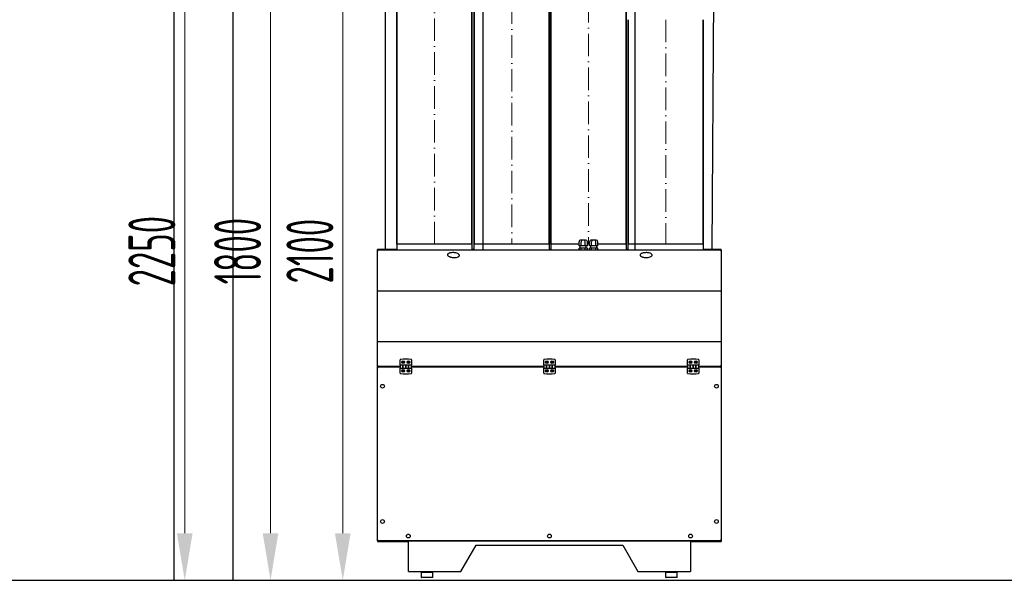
# Model space of a CAD drawing. Header units: millimetres. Extents: x 7400 to 85045, y 24168 to 123018.
# Tile 75 of 79: x 69463 to 72082, y 108547 to 110037. Entities that reach past the tile are written whole.
import ezdxf

# ---------------------------------------------------------------- set-up
doc = ezdxf.new("R2010")
doc.units = ezdxf.units.MM
doc.linetypes.add('ACAD_ISO10W100', pattern=[18, 12, -3, 0, -3])
for name, color, linetype, lineweight in [('UT_KOTY - DIMENZE', 7, 'Continuous', 5), ('VZT_01 SUP (PŘÍVOD) - OBRYS', 5, 'Continuous', 35), ('VZT_02 SUP (PŘÍVOD) - OSA', 5, 'ACAD_ISO10W100', 5), ('VZT_05 ETA (ODVOD) - OBRYS', 6, 'Continuous', 35), ('VZT_06 ETA (ODVOD) - OSA', 6, 'ACAD_ISO10W100', 5), ('VZT_09 ODA (SÁNÍ) - OBRYS', 3, 'Continuous', 35), ('VZT_10 ODA (SÁNÍ) - OSA', 3, 'ACAD_ISO10W100', 5), ('VZT_13 EHA (VÝFUK) - OBRYS', 14, 'Continuous', 35), ('VZT_14 EHA (VÝFUK) - OSA', 14, 'ACAD_ISO10W100', 5), ('VZT_21 ZAŘÍZENÍ - OBRYS', 1, 'Continuous', 30)]:
    doc.layers.add(name, color=color, linetype=linetype, lineweight=lineweight)
doc.layers.add('VZT_IZOLACE - TEPELNÁ', color=6, linetype='IZOLACE TEPELNA')
doc.styles.add('ISOCP 2.5', font='isocp.shx', dxfattribs={"width": 0.6, "height": 2.5})
doc.styles.get("Standard").update_dxf_attribs({"font": 'arial.ttf'})
doc.linetypes.add('IZOLACE TEPELNA', pattern='A,12.7,-1.5,["T",Standard,S=2.54,R=0,X=0,Y=-1.27],-3', length=17.2)

msp = doc.modelspace()

# ---------------------------------------------------------------- linework, layer by layer
at = {"color": 8}
for p, q in [((69873.9, 108546.8), (69873.9, 110852)), ((70030.1, 108546.8), (70030.1, 110796.8)), ((67752.5, 108546.8), (76504.5, 108546.8))]:
    msp.add_line(p, q, dxfattribs=at)
at = {"layer": 'UT_KOTY - DIMENZE'}
for p, q in [((69901.7, 108671.8), (69901.7, 110671.8)), ((70322, 108671.8), (70322, 110521.8)), ((70129.8, 108671.8), (70129.8, 110221.3)), ((69851.7, 108546.8), (69839.2, 108546.8)), ((70079.8, 108546.8), (70067.3, 108546.8)), ((70272, 108546.8), (70259.5, 108546.8))]:
    msp.add_line(p, q, dxfattribs=at)
for points in [[(69880.9, 108671.8), (69922.5, 108671.8), (69901.7, 108546.8)], [(70109, 108671.8), (70150.6, 108671.8), (70129.8, 108546.8)], [(70301.2, 108671.8), (70342.8, 108671.8), (70322, 108546.8)]]:
    msp.add_solid(points, dxfattribs=at)
at = {"layer": 'VZT_01 SUP (PŘÍVOD) - OBRYS'}
for points in [[(70875.7, 109440.2), (70875.7, 110540.7)], [(71075.7, 109440.2), (71075.7, 110540.7)]]:
    msp.add_lwpolyline(points, dxfattribs=at)
at = {"layer": 'VZT_02 SUP (PŘÍVOD) - OSA', "ltscale": 5}
msp.add_lwpolyline([(70975.7, 110540.7), (70975.7, 109440.2)], dxfattribs=at)
at = {"layer": 'VZT_05 ETA (ODVOD) - OBRYS'}
for points in [[(70671.3, 109440.2), (70671.3, 110446.6)], [(70871.3, 109440.2), (70871.3, 110446.6)]]:
    msp.add_lwpolyline(points, dxfattribs=at)
at = {"layer": 'VZT_06 ETA (ODVOD) - OSA', "ltscale": 5}
msp.add_lwpolyline([(70771.3, 110446.6), (70771.3, 109440.2)], dxfattribs=at)
at = {"layer": 'VZT_09 ODA (SÁNÍ) - OBRYS'}
for points in [[(70465.7, 110146.8), (70465.7, 109440.2)], [(70665.7, 110146.8), (70665.7, 109440.2)]]:
    msp.add_lwpolyline(points, dxfattribs=at)
at = {"layer": 'VZT_10 ODA (SÁNÍ) - OSA', "ltscale": 5}
msp.add_lwpolyline([(70565.7, 109440.2), (70565.7, 110146.8)], dxfattribs=at)
at = {"layer": 'VZT_13 EHA (VÝFUK) - OBRYS'}
for points in [[(71081.1, 109440), (71081.1, 110037.3)], [(71281.1, 109440), (71281.1, 110037.3)]]:
    msp.add_lwpolyline(points, dxfattribs=at)
at = {"layer": 'VZT_14 EHA (VÝFUK) - OSA', "ltscale": 5}
msp.add_lwpolyline([(71181.1, 110037.3), (71181.1, 109440)], dxfattribs=at)
at = {"layer": 'VZT_21 ZAŘÍZENÍ - OBRYS'}
for p, q in [((70665.7, 109440.2), (70465.7, 109440.2)), ((70465.7, 109440.2), (70465.7, 109425.5)), ((70665.7, 109440.2), (70665.7, 109425.5)), ((70870.7, 109440.2), (70670.7, 109440.2)), ((70670.7, 109440.2), (70670.7, 109425.5)), ((70870.7, 109440.2), (70870.7, 109425.5)), ((70950.7, 109440.2), (70875.7, 109440.2)), ((70875.7, 109440.2), (70875.7, 109425.5)), ((70950.7, 109436.1), (70950.7, 109447.1)), ((70956, 109436.1), (70950.7, 109436.1)), ((70956, 109430.1), (70950.7, 109430.1)), ((70950.7, 109425.5), (70950.7, 109430.1)), ((70953.7, 109430.1), (70953.7, 109436.1)), ((70958.4, 109451.1), (70955.3, 109451.1)), ((70956, 109436.1), (70956, 109447.1)), ((70967, 109436.1), (70956, 109436.1)), ((70967, 109430.1), (70956, 109430.1)), ((70956, 109425.5), (70956, 109430.1)), ((70964.7, 109451.1), (70958.4, 109451.1)), ((70968, 109451.1), (70964.7, 109451.1)), ((70967, 109436.1), (70967, 109447.1)), ((70972.6, 109436.1), (70967, 109436.1)), ((70972.6, 109430.1), (70967, 109430.1)), ((70967, 109425.5), (70967, 109430.1)), ((70969.7, 109430.1), (70969.7, 109436.1)), ((70972.6, 109436.1), (70972.6, 109447.1)), ((70978.7, 109440.2), (70972.6, 109440.2)), ((70972.6, 109425.5), (70972.6, 109430.1)), ((70978.7, 109436.1), (70978.7, 109447.1)), ((70984, 109436.1), (70978.7, 109436.1)), ((70984, 109430.1), (70978.7, 109430.1)), ((70978.7, 109425.5), (70978.7, 109430.1)), ((70981.7, 109430.1), (70981.7, 109436.1)), ((70986.4, 109451.1), (70983.3, 109451.1)), ((70984, 109436.1), (70984, 109447.1)), ((70995, 109436.1), (70984, 109436.1)), ((70995, 109430.1), (70984, 109430.1)), ((70984, 109425.5), (70984, 109430.1)), ((70992.7, 109451.1), (70986.4, 109451.1)), ((70996, 109451.1), (70992.7, 109451.1)), ((70995, 109436.1), (70995, 109447.1)), ((71000.6, 109436.1), (70995, 109436.1)), ((71000.6, 109430.1), (70995, 109430.1)), ((70995, 109425.5), (70995, 109430.1)), ((70997.7, 109430.1), (70997.7, 109436.1)), ((71000.6, 109436.1), (71000.6, 109447.1)), ((71075.7, 109440.2), (71000.6, 109440.2)), ((71000.6, 109425.5), (71000.6, 109430.1)), ((71075.7, 109440.2), (71075.7, 109425.5)), ((71280.7, 109440.2), (71080.7, 109440.2)), ((71080.7, 109440.2), (71080.7, 109425.5)), ((71280.7, 109440.2), (71280.7, 109425.5)), ((70465.7, 109426.3), (70414.7, 109426.3)), ((70414.7, 109425.5), (70414.7, 109426.3)), ((70414.7, 109425.5), (71328.9, 109425.5)), ((70414.7, 109424.6), (70414.7, 109425.5)), ((70414.7, 109424.6), (70414.7, 109424.5)), ((70415.2, 109424.5), (70414.7, 109424.5)), ((70414.7, 109116.5), (70414.7, 109424.5)), ((70416.2, 109423.9), (70416.2, 109423.9)), ((70670.7, 109426.3), (70665.7, 109426.3)), ((70875.7, 109426.3), (70870.7, 109426.3)), ((71080.7, 109426.3), (71075.7, 109426.3)), ((71328.9, 109426.3), (71280.7, 109426.3)), ((71328.3, 109424.5), (71328.9, 109424.5)), ((71328.9, 109425.5), (71328.9, 109426.3)), ((71328.9, 109425.5), (71328.9, 109424.6)), ((71328.9, 109424.5), (71328.9, 109424.6)), ((71328.9, 109424.5), (71328.9, 109116.5)), ((70415.2, 109116.5), (70414.7, 109116.5)), ((70414.7, 109116.5), (70414.7, 109116.4)), ((70414.7, 109115.5), (70414.7, 109116.4)), ((70474.7, 109115.5), (70414.7, 109115.5)), ((70414.7, 109115.5), (70414.7, 109114.5)), ((70415.6, 109115.5), (70415.6, 109114.5)), ((70416, 109116.9), (70415.7, 109116.9)), ((70474.7, 109119), (70474.7, 109132.8)), ((70504.7, 109119), (70474.7, 109119)), ((70474.7, 109119), (70474.7, 109111)), ((70482.2, 109111), (70482.2, 109119)), ((70482.2, 109119), (70482.2, 109111)), ((70489.7, 109119), (70489.7, 109111)), ((70489.7, 109111), (70489.7, 109119)), ((70497.2, 109111), (70497.2, 109119)), ((70497.2, 109119), (70497.2, 109111)), ((70504.7, 109132.8), (70504.7, 109119)), ((70504.7, 109111), (70504.7, 109119)), ((70856.8, 109115.5), (70504.7, 109115.5)), ((70856.8, 109119), (70856.8, 109132.8)), ((70886.8, 109119), (70856.8, 109119)), ((70856.8, 109119), (70856.8, 109111)), ((70864.3, 109119), (70864.3, 109111)), ((70864.3, 109111), (70864.3, 109119)), ((70871.8, 109111), (70871.8, 109119)), ((70871.8, 109119), (70871.8, 109111)), ((70879.3, 109119), (70879.3, 109111)), ((70879.3, 109111), (70879.3, 109119)), ((70886.8, 109132.8), (70886.8, 109119)), ((70886.8, 109111), (70886.8, 109119)), ((71238.9, 109115.5), (70886.8, 109115.5)), ((71238.9, 109119), (71238.9, 109132.8)), ((71268.9, 109119), (71238.9, 109119)), ((71238.9, 109119), (71238.9, 109111)), ((71246.4, 109119), (71246.4, 109111)), ((71246.4, 109111), (71246.4, 109119)), ((71253.9, 109111), (71253.9, 109119)), ((71253.9, 109119), (71253.9, 109111)), ((71261.4, 109119), (71261.4, 109111)), ((71261.4, 109111), (71261.4, 109119)), ((71268.9, 109132.8), (71268.9, 109119)), ((71268.9, 109111), (71268.9, 109119)), ((71328.9, 109115.5), (71268.9, 109115.5)), ((71328, 109114.5), (71328, 109115.5)), ((71328.3, 109116.5), (71328.9, 109116.5)), ((71328.9, 109116.4), (71328.9, 109116.5)), ((71328.9, 109116.4), (71328.9, 109115.5)), ((71328.9, 109114.5), (71328.9, 109115.5)), ((70414.7, 109114.5), (70474.7, 109114.5)), ((70414.7, 109113.6), (70414.7, 109114.5)), ((70414.7, 109113.6), (70414.7, 109113.5)), ((70415.2, 109113.5), (70414.7, 109113.5)), ((70414.7, 108652.5), (70414.7, 109113.5)), ((70415.9, 109113.1), (70415.9, 109113.1)), ((70474.7, 109111), (70504.7, 109111)), ((70474.7, 109097.2), (70474.7, 109111)), ((70504.7, 109114.5), (70856.8, 109114.5)), ((70504.7, 109111), (70504.7, 109097.2)), ((70856.8, 109111), (70886.8, 109111)), ((70856.8, 109097.2), (70856.8, 109111)), ((70886.8, 109114.5), (71238.9, 109114.5)), ((70886.8, 109111), (70886.8, 109097.2)), ((71238.9, 109111), (71268.9, 109111)), ((71238.9, 109097.2), (71238.9, 109111)), ((71268.9, 109114.5), (71328.9, 109114.5)), ((71268.9, 109111), (71268.9, 109097.2)), ((71327.7, 109113.1), (71327.7, 109113.1)), ((71328.3, 109113.5), (71328.9, 109113.5)), ((71328.9, 109114.5), (71328.9, 109113.6)), ((71328.9, 109113.5), (71328.9, 109113.6)), ((71328.9, 109113.5), (71328.9, 108652.5)), ((70415.2, 108652.5), (70414.7, 108652.5)), ((70414.7, 108652.5), (70414.7, 108652.4)), ((70414.7, 108651.5), (70414.7, 108652.4)), ((71328.9, 108651.5), (70414.7, 108651.5)), ((70414.7, 108651.5), (70414.7, 108651.3)), ((70415.6, 108651.3), (70414.7, 108651.3)), ((70414.7, 108651.2), (70496.8, 108651.2)), ((70414.7, 108651.2), (70414.7, 108650.3)), ((70414.7, 108650.3), (70496.8, 108650.3)), ((70415.6, 108651.5), (70415.6, 108651.3)), ((70415.9, 108652.9), (70415.9, 108652.8)), ((70416, 108653), (70416, 108652.9)), ((70496.8, 108650.6), (70496.8, 108651.5)), ((71246.8, 108650.6), (70496.8, 108650.6)), ((70496.8, 108650.6), (70496.8, 108650.2)), ((70496.8, 108570.3), (70496.8, 108650.2)), ((71246.8, 108650.6), (71246.8, 108651.5)), ((71246.8, 108651.2), (71328.9, 108651.2)), ((71246.8, 108650.6), (71246.8, 108650.2)), ((71246.8, 108650.3), (71328.9, 108650.3)), ((71246.8, 108650.2), (71246.8, 108570.3)), ((71327.7, 108652.9), (71327.7, 108652.8)), ((71328, 108651.3), (71328, 108651.5)), ((71328, 108651.3), (71328.9, 108651.3)), ((71328.3, 108652.5), (71328.9, 108652.5)), ((71328.9, 108652.4), (71328.9, 108652.5)), ((71328.9, 108652.4), (71328.9, 108651.5)), ((71328.9, 108651.3), (71328.9, 108651.5)), ((71328.9, 108651.2), (71328.9, 108650.3)), ((70496.8, 108571.1), (70496.8, 108570.3)), ((70531.8, 108554.3), (70531.8, 108568.3)), ((70532.3, 108568.8), (70561.3, 108568.8)), ((70539.3, 108570.3), (70539.3, 108568.8)), ((70554.3, 108570.3), (70554.3, 108568.8)), ((70561.8, 108554.3), (70561.8, 108568.3)), ((71181.8, 108554.3), (71181.8, 108568.3)), ((71182.3, 108568.8), (71211.3, 108568.8)), ((71189.3, 108570.3), (71189.3, 108568.8)), ((71204.3, 108570.3), (71204.3, 108568.8)), ((71211.8, 108554.3), (71211.8, 108568.3)), ((71246.8, 108570.3), (71246.8, 108571.1)), ((70561.3, 108553.8), (70532.3, 108553.8)), ((71211.3, 108553.8), (71182.3, 108553.8))]:
    msp.add_line(p, q, dxfattribs=at)
for points in [[(71328.9, 109315.2), (70414.7, 109315.2)], [(71328.9, 109180.4), (70414.7, 109180.4)], [(70496.8, 108570.3), (70636.3, 108570.3), (70676.8, 108640.4), (71066.8, 108640.4), (71107.3, 108570.3), (71246.8, 108570.3)]]:
    msp.add_lwpolyline(points, dxfattribs=at)
for centre, radius in [((70482.7, 109126.5), 3.63), ((70482.7, 109126.5), 2.13), ((70496.7, 109126.5), 3.63), ((70496.7, 109126.5), 2.13), ((70864.8, 109126.5), 3.62), ((70864.8, 109126.5), 2.12), ((70878.8, 109126.5), 3.62), ((70878.8, 109126.5), 2.12), ((71246.9, 109126.5), 3.62), ((71246.9, 109126.5), 2.12), ((71260.9, 109126.5), 3.62), ((71260.9, 109126.5), 2.12), ((70482.7, 109103.5), 3.62), ((70482.7, 109103.5), 2.12), ((70496.7, 109103.5), 3.62), ((70496.7, 109103.5), 2.12), ((70864.8, 109103.5), 3.63), ((70864.8, 109103.5), 2.13), ((70878.8, 109103.5), 3.63), ((70878.8, 109103.5), 2.13), ((71246.9, 109103.5), 3.63), ((71246.9, 109103.5), 2.13), ((71260.9, 109103.5), 3.63), ((71260.9, 109103.5), 2.13), ((70427.7, 109062.8), 5), ((71315.9, 109062.8), 5), ((70427.7, 108703.2), 5), ((71315.9, 108703.2), 5), ((70496.4, 108664.5), 5), ((70871.8, 108664.5), 5), ((71247.2, 108664.5), 5)]:
    msp.add_circle(centre, radius, dxfattribs=at)
for centre, radius, start, end in [((70475.7, 109132.8), 1, 95.7806, 180), ((70489.7, 108994.5), 140, 84.2194, 95.7806), ((70503.7, 109132.8), 1, 0, 84.2194), ((70857.8, 109132.8), 1, 95.7806, 180), ((70871.8, 108994.5), 140, 84.2194, 95.7806), ((70885.8, 109132.8), 1, 0, 84.2194), ((71239.9, 109132.8), 1, 95.7806, 180), ((71253.9, 108994.5), 140, 84.2194, 95.7806), ((71267.9, 109132.8), 1, 0, 84.2194), ((70475.7, 109097.2), 1, 180, 264.2194), ((70489.7, 109235.5), 140, 264.2194, 275.7806), ((70503.7, 109097.2), 1, 275.7806, 0), ((70857.8, 109097.2), 1, 180, 264.2194), ((70871.8, 109235.5), 140, 264.2194, 275.7806), ((70885.8, 109097.2), 1, 275.7806, 0), ((71239.9, 109097.2), 1, 180, 264.2194), ((71253.9, 109235.5), 140, 264.2194, 275.7806), ((71267.9, 109097.2), 1, 275.7806, 0), ((70532.3, 108568.3), 0.5, 90, 180), ((70561.3, 108568.3), 0.5, 0, 90), ((71182.3, 108568.3), 0.5, 90, 180), ((71211.3, 108568.3), 0.5, 0, 90), ((70532.3, 108554.3), 0.5, 180, 270), ((70561.3, 108554.3), 0.5, 270, 0), ((71182.3, 108554.3), 0.5, 180, 270), ((71211.3, 108554.3), 0.5, 270, 0)]:
    msp.add_arc(centre, radius, start, end, dxfattribs=at)
for centre, major_axis, ratio, start_param, end_param in [((70955.3, 109447.1), (4.62, 0), 0.866176, 1.570796, 3.141593), ((70958.4, 109447.1), (0, 4), 0.59592, 0, 1.570796), ((70964.7, 109447.1), (0, 4), 0.558579, 4.712389, 6.283185), ((70968, 109447.1), (-4.62, 0), 0.866176, 3.141593, 4.712389), ((70983.3, 109447.1), (4.62, 0), 0.866176, 1.570796, 3.141593), ((70986.4, 109447.1), (0, 4), 0.59592, 0, 1.570796), ((70992.7, 109447.1), (0, 4), 0.558579, 4.712389, 6.283185), ((70996, 109447.1), (-4.62, 0), 0.866176, 3.141593, 4.712389)]:
    msp.add_ellipse(centre, major_axis=major_axis, ratio=ratio, start_param=start_param, end_param=end_param, dxfattribs=at)
for points, knots in [([(70414.7, 109425.5), (70415.1, 109425.5), (70415.5, 109425), (70416, 109424.4), (70416.1, 109424.2), (70416.2, 109424), (70416.4, 109423.8)], [-1, -1, -1, -1, -0.246936, -0.246936, -0.246936, 0, 0, 0, 0]), ([(70416.2, 109423.9), (70415.8, 109424.2), (70415.3, 109424.5), (70414.8, 109424.6), (70414.8, 109424.6), (70414.7, 109424.6), (70414.7, 109424.6)], [0.0797862, 0.0797862, 0.0797862, 0.0797862, 0.9092253, 0.9092253, 0.9092253, 1, 1, 1, 1]), ([(70414.8, 109424.3), (70414.9, 109424.2), (70415.3, 109424.1), (70415.7, 109423.9), (70415.9, 109423.9), (70416.2, 109423.8), (70416.4, 109423.8)], [-0.7752376, -0.7752376, -0.7752376, -0.7752376, -0.2469362, -0.2469362, -0.2469362, 0, 0, 0, 0]), ([(70616.8, 109418), (70615.1, 109418.1), (70613.3, 109418), (70610, 109417.7), (70608.4, 109417.5), (70605.8, 109416.8), (70604.8, 109416.5), (70603.3, 109415.8), (70602.7, 109415.5), (70601.7, 109414.8), (70601.4, 109414.5), (70600.9, 109413.8), (70600.7, 109413.5), (70600.5, 109412.9), (70600.4, 109412.7), (70600.4, 109412.4)], [-1.679434, -1.679434, -1.679434, -1.679434, -1.178447, -1.178447, -0.70852, -0.70852, -0.414815, -0.414815, -0.231249, -0.231249, -0.116521, -0.116521, -0.044816, -0.044816, 0, 0, 0, 0]), ([(70600.4, 109412.4), (70600.4, 109411.6), (70600.7, 109410.9), (70601.5, 109409.9), (70601.9, 109409.5), (70603.1, 109408.5), (70604, 109408.1), (70605.4, 109407.4), (70605.9, 109407.2), (70606.8, 109406.8), (70607.1, 109406.7), (70608.2, 109406.4), (70608.9, 109406.2), (70610.7, 109405.7), (70611.8, 109405.5), (70614, 109405.2), (70615, 109405.1), (70616, 109405)], [-1.676041, -1.676041, -1.676041, -1.676041, -1.527292, -1.527292, -1.378544, -1.378544, -1.110377, -1.110377, -0.942773, -0.942773, -0.83802, -0.83802, -0.628515, -0.628515, -0.293307, -0.293307, 0, 0, 0, 0]), ([(70616, 109405), (70616.7, 109404.9), (70617.4, 109404.9), (70619.3, 109404.9), (70620.5, 109404.9), (70623.5, 109405.2), (70625.4, 109405.5), (70628.2, 109406.4), (70629.2, 109406.8), (70630.6, 109407.7), (70631.1, 109408.1), (70631.9, 109409), (70632.3, 109409.7), (70632.3, 109410.5)], [-1.681982, -1.681982, -1.681982, -1.681982, -1.471734, -1.471734, -1.135338, -1.135338, -0.597103, -0.597103, -0.298552, -0.298552, -0.149276, -0.149276, 0, 0, 0, 0]), ([(70632.3, 109410.5), (70632.4, 109411.3), (70632.1, 109412), (70631.4, 109413), (70630.9, 109413.5), (70629.6, 109414.5), (70628.7, 109415.1), (70626, 109416.3), (70624.2, 109416.8), (70621.2, 109417.5), (70620.1, 109417.7), (70618.2, 109417.9), (70617.5, 109417.9), (70616.8, 109418)], [-1.681982, -1.681982, -1.681982, -1.681982, -1.532706, -1.532706, -1.38343, -1.38343, -1.084878, -1.084878, -0.546644, -0.546644, -0.210248, -0.210248, 0, 0, 0, 0]), ([(71128.9, 109418), (71127.2, 109418), (71125.4, 109417.8), (71122.1, 109417.3), (71120.5, 109417), (71118, 109416.2), (71117, 109415.8), (71115.5, 109415), (71114.9, 109414.6), (71114.1, 109413.9), (71113.7, 109413.5), (71113.3, 109412.9), (71113.1, 109412.6), (71112.9, 109412), (71112.9, 109411.7), (71112.9, 109411.5)], [-1.679434, -1.679434, -1.679434, -1.679434, -1.178447, -1.178447, -0.70852, -0.70852, -0.414815, -0.414815, -0.231249, -0.231249, -0.116521, -0.116521, -0.044816, -0.044816, 0, 0, 0, 0]), ([(71112.9, 109411.5), (71112.9, 109410.6), (71113.3, 109410), (71114.1, 109409), (71114.5, 109408.6), (71115.8, 109407.7), (71116.7, 109407.3), (71118.1, 109406.7), (71118.7, 109406.5), (71119.6, 109406.3), (71119.9, 109406.2), (71121, 109405.9), (71121.7, 109405.7), (71123.5, 109405.4), (71124.7, 109405.2), (71126.9, 109405), (71127.9, 109405), (71128.9, 109405)], [-1.676041, -1.676041, -1.676041, -1.676041, -1.527292, -1.527292, -1.378544, -1.378544, -1.110377, -1.110377, -0.942773, -0.942773, -0.83802, -0.83802, -0.628515, -0.628515, -0.293307, -0.293307, 0, 0, 0, 0]), ([(71144.9, 109411.5), (71144.9, 109412.3), (71144.5, 109412.9), (71143.7, 109414), (71143.3, 109414.3), (71141.9, 109415.3), (71141, 109415.8), (71138.2, 109416.9), (71136.4, 109417.3), (71133.4, 109417.8), (71132.2, 109417.9), (71130.3, 109418), (71129.6, 109418), (71128.9, 109418)], [-1.681982, -1.681982, -1.681982, -1.681982, -1.532706, -1.532706, -1.38343, -1.38343, -1.084878, -1.084878, -0.546644, -0.546644, -0.210248, -0.210248, 0, 0, 0, 0]), ([(71128.9, 109405), (71129.6, 109405), (71130.3, 109405), (71132.2, 109405.1), (71133.4, 109405.2), (71136.4, 109405.6), (71138.2, 109406.1), (71141, 109407.1), (71141.9, 109407.6), (71143.3, 109408.6), (71143.7, 109409), (71144.5, 109410), (71144.9, 109410.7), (71144.9, 109411.5)], [-1.681982, -1.681982, -1.681982, -1.681982, -1.471734, -1.471734, -1.135338, -1.135338, -0.597103, -0.597103, -0.298552, -0.298552, -0.149276, -0.149276, 0, 0, 0, 0]), ([(71328.9, 109425.5), (71328.5, 109425.5), (71328, 109425), (71327.6, 109424.4), (71327.5, 109424.2), (71327.3, 109424), (71327.2, 109423.8)], [-1, -1, -1, -1, -0.246936, -0.246936, -0.246936, 0, 0, 0, 0]), ([(71327.2, 109423.8), (71327.7, 109424.2), (71328.2, 109424.5), (71328.7, 109424.6), (71328.8, 109424.6), (71328.8, 109424.6), (71328.9, 109424.6)], [0, 0, 0, 0, 0.909225, 0.909225, 0.909225, 1, 1, 1, 1]), ([(71328.8, 109424.3), (71328.6, 109424.2), (71328.3, 109424.1), (71327.8, 109423.9), (71327.6, 109423.9), (71327.4, 109423.8), (71327.2, 109423.8)], [-0.7752376, -0.7752376, -0.7752376, -0.7752376, -0.2469362, -0.2469362, -0.2469362, 0, 0, 0, 0]), ([(70414.7, 109115.5), (70415.1, 109115.5), (70415.5, 109115.9), (70416, 109116.5), (70416.1, 109116.7), (70416.2, 109117), (70416.4, 109117.2)], [-1, -1, -1, -1, -0.246936, -0.246936, -0.246936, 0, 0, 0, 0]), ([(70416, 109116.9), (70415.6, 109116.6), (70415.2, 109116.4), (70414.8, 109116.4), (70414.8, 109116.4), (70414.7, 109116.4), (70414.7, 109116.4)], [0.2447146, 0.2447146, 0.2447146, 0.2447146, 0.9092253, 0.9092253, 0.9092253, 1, 1, 1, 1]), ([(70414.8, 109116.6), (70414.9, 109116.8), (70415.3, 109116.9), (70415.7, 109117), (70415.9, 109117.1), (70416.2, 109117.1), (70416.4, 109117.2)], [-0.7752376, -0.7752376, -0.7752376, -0.7752376, -0.2469362, -0.2469362, -0.2469362, 0, 0, 0, 0]), ([(71328.9, 109115.5), (71328.5, 109115.5), (71328, 109115.9), (71327.6, 109116.5), (71327.5, 109116.7), (71327.3, 109117), (71327.2, 109117.2)], [-1, -1, -1, -1, -0.246936, -0.246936, -0.246936, 0, 0, 0, 0]), ([(71327.2, 109117.2), (71327.7, 109116.8), (71328.2, 109116.4), (71328.7, 109116.4), (71328.8, 109116.4), (71328.8, 109116.4), (71328.9, 109116.4)], [0, 0, 0, 0, 0.909225, 0.909225, 0.909225, 1, 1, 1, 1]), ([(71328.8, 109116.6), (71328.6, 109116.8), (71328.3, 109116.9), (71327.8, 109117), (71327.6, 109117.1), (71327.4, 109117.1), (71327.2, 109117.2)], [-0.7752376, -0.7752376, -0.7752376, -0.7752376, -0.2469362, -0.2469362, -0.2469362, 0, 0, 0, 0]), ([(70414.7, 109114.5), (70415.1, 109114.5), (70415.5, 109114), (70416, 109113.4), (70416.1, 109113.2), (70416.2, 109113), (70416.4, 109112.8)], [-1, -1, -1, -1, -0.246936, -0.246936, -0.246936, 0, 0, 0, 0]), ([(70416.4, 109112.8), (70415.9, 109113.2), (70415.3, 109113.5), (70414.8, 109113.6), (70414.8, 109113.6), (70414.7, 109113.6), (70414.7, 109113.6)], [0, 0, 0, 0, 0.909225, 0.909225, 0.909225, 1, 1, 1, 1]), ([(70414.8, 109113.3), (70414.9, 109113.2), (70415.3, 109113.1), (70415.7, 109112.9), (70415.9, 109112.9), (70416.2, 109112.8), (70416.4, 109112.8)], [-0.7752376, -0.7752376, -0.7752376, -0.7752376, -0.2469362, -0.2469362, -0.2469362, 0, 0, 0, 0]), ([(71328.9, 109114.5), (71328.5, 109114.5), (71328, 109114), (71327.6, 109113.4), (71327.5, 109113.2), (71327.3, 109113), (71327.2, 109112.8)], [-1, -1, -1, -1, -0.246936, -0.246936, -0.246936, 0, 0, 0, 0]), ([(71327.2, 109112.8), (71327.7, 109113.2), (71328.2, 109113.5), (71328.7, 109113.6), (71328.8, 109113.6), (71328.8, 109113.6), (71328.9, 109113.6)], [0, 0, 0, 0, 0.909225, 0.909225, 0.909225, 1, 1, 1, 1]), ([(71328.8, 109113.3), (71328.6, 109113.2), (71328.3, 109113.1), (71327.8, 109112.9), (71327.6, 109112.9), (71327.4, 109112.8), (71327.2, 109112.8)], [-0.7752376, -0.7752376, -0.7752376, -0.7752376, -0.2469362, -0.2469362, -0.2469362, 0, 0, 0, 0]), ([(70414.7, 108651.5), (70415.1, 108651.5), (70415.5, 108651.9), (70416, 108652.5), (70416.1, 108652.7), (70416.2, 108653), (70416.4, 108653.2)], [-1, -1, -1, -1, -0.246936, -0.246936, -0.246936, 0, 0, 0, 0]), ([(70416, 108652.9), (70415.6, 108652.6), (70415.2, 108652.4), (70414.8, 108652.4), (70414.8, 108652.4), (70414.7, 108652.4), (70414.7, 108652.4)], [0.2352941, 0.2352941, 0.2352941, 0.2352941, 0.9092253, 0.9092253, 0.9092253, 1, 1, 1, 1]), ([(70415.2, 108651.3), (70415.1, 108651.2), (70415, 108651.2), (70414.8, 108651.2), (70414.8, 108651.2), (70414.7, 108651.2), (70414.7, 108651.2)], [0.6782775, 0.6782775, 0.6782775, 0.6782775, 0.9092253, 0.9092253, 0.9092253, 1, 1, 1, 1]), ([(70414.8, 108652.6), (70414.9, 108652.8), (70415.3, 108652.9), (70415.7, 108653), (70415.9, 108653.1), (70416.2, 108653.1), (70416.4, 108653.2)], [-0.7752376, -0.7752376, -0.7752376, -0.7752376, -0.2469362, -0.2469362, -0.2469362, 0, 0, 0, 0]), ([(70415.7, 108651.5), (70415.6, 108651.4), (70415.6, 108651.4), (70415.6, 108651.3), (70415.6, 108651.3), (70415.6, 108651.3), (70415.6, 108651.3)], [0.7142857, 0.7142857, 0.7142857, 0.7142857, 0.9092253, 0.9092253, 0.9092253, 1, 1, 1, 1]), ([(71328.9, 108651.5), (71328.5, 108651.5), (71328, 108651.9), (71327.6, 108652.5), (71327.5, 108652.7), (71327.3, 108653), (71327.2, 108653.2)], [-1, -1, -1, -1, -0.246936, -0.246936, -0.246936, 0, 0, 0, 0]), ([(71327.2, 108653.2), (71327.7, 108652.8), (71328.2, 108652.4), (71328.7, 108652.4), (71328.8, 108652.4), (71328.8, 108652.4), (71328.9, 108652.4)], [0, 0, 0, 0, 0.909225, 0.909225, 0.909225, 1, 1, 1, 1]), ([(71328.8, 108652.6), (71328.6, 108652.8), (71328.3, 108652.9), (71327.8, 108653), (71327.6, 108653.1), (71327.4, 108653.1), (71327.2, 108653.2)], [-0.7752376, -0.7752376, -0.7752376, -0.7752376, -0.2469362, -0.2469362, -0.2469362, 0, 0, 0, 0]), ([(71327.9, 108651.5), (71327.9, 108651.4), (71328, 108651.4), (71328, 108651.3), (71328, 108651.3), (71328, 108651.3), (71328, 108651.3)], [0.7142857, 0.7142857, 0.7142857, 0.7142857, 0.9092253, 0.9092253, 0.9092253, 1, 1, 1, 1]), ([(71328.3, 108651.3), (71328.5, 108651.2), (71328.6, 108651.2), (71328.7, 108651.2), (71328.8, 108651.2), (71328.8, 108651.2), (71328.9, 108651.2)], [0.6782775, 0.6782775, 0.6782775, 0.6782775, 0.9092253, 0.9092253, 0.9092253, 1, 1, 1, 1])]:
    msp.add_open_spline(points, degree=3, knots=knots, dxfattribs=at)
for points in [[(70414.7, 109424.5), (70414.7, 109424.4), (70414.7, 109424.4), (70414.8, 109424.3)], [(70416.2, 109423.9), (70416, 109424), (70415.8, 109424.1), (70415.7, 109424.3)], [(71327.2, 109423.8), (71327.5, 109423.9), (71327.7, 109424.1), (71327.9, 109424.3)], [(71328.9, 109424.5), (71328.9, 109424.4), (71328.8, 109424.4), (71328.8, 109424.3)], [(70414.7, 109116.5), (70414.7, 109116.5), (70414.7, 109116.6), (70414.8, 109116.6)], [(70415.9, 109116.9), (70415.8, 109116.8), (70415.7, 109116.7), (70415.7, 109116.7)], [(71327.2, 109117.2), (71327.5, 109117), (71327.7, 109116.8), (71327.9, 109116.7)], [(71328.9, 109116.5), (71328.9, 109116.5), (71328.8, 109116.6), (71328.8, 109116.6)], [(70414.7, 109113.5), (70414.7, 109113.4), (70414.7, 109113.4), (70414.8, 109113.3)], [(70416.4, 109112.8), (70416.1, 109112.9), (70415.8, 109113.1), (70415.7, 109113.3)], [(71327.2, 109112.8), (71327.5, 109112.9), (71327.7, 109113.1), (71327.9, 109113.3)], [(71328.9, 109113.5), (71328.9, 109113.4), (71328.8, 109113.4), (71328.8, 109113.3)], [(70414.7, 108652.5), (70414.7, 108652.5), (70414.7, 108652.6), (70414.8, 108652.6)], [(70416, 108652.9), (70415.9, 108652.9), (70415.7, 108652.8), (70415.7, 108652.7)], [(71327.2, 108653.2), (71327.5, 108653), (71327.7, 108652.8), (71327.9, 108652.7)], [(71328.9, 108652.5), (71328.9, 108652.5), (71328.8, 108652.6), (71328.8, 108652.6)]]:
    msp.add_open_spline(points, degree=3, dxfattribs=at)
at = {"layer": 'VZT_IZOLACE - TEPELNÁ', "ltscale": 0.5}
for p, q in [((71098.9, 110507.5), (71098.9, 109425.5)), ((70695.7, 109425.5), (70695.7, 110177.4)), ((70435.7, 109425.5), (70435.7, 110146.8)), ((71304.8, 109426.3), (71309.7, 110146.8))]:
    msp.add_line(p, q, dxfattribs=at)

# ---------------------------------------------------------------- texts
at = {"layer": 'UT_KOTY - DIMENZE', "char_height": 125, "attachment_point": 5, "rotation": 90, "style": 'ISOCP 2.5'}
for s, insert in [('2250', (69814.2, 109421.9)), ('1800', (70042.3, 109421.9)), ('2100', (70234.5, 109421.9))]:
    msp.add_mtext(s, dxfattribs=dict(at, insert=insert))

doc.saveas('drawing.dxf')
